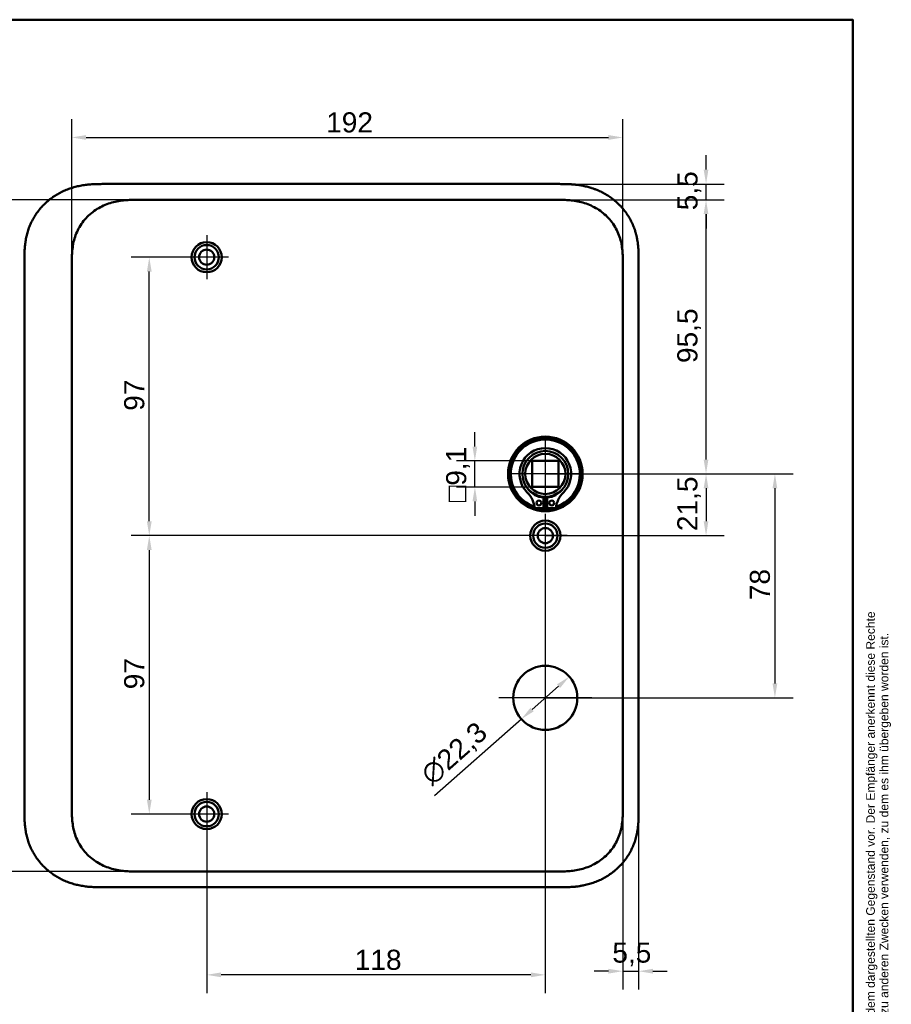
# Model space of a CAD drawing. Header units: millimetres. Extents: x 20 to 833, y 20 to 574.
# Tile 12 of 12: x 530 to 833, y 231 to 574. Entities that reach past the tile are written whole.
import ezdxf
from ezdxf.enums import TextEntityAlignment as Align

# ---------------------------------------------------------------- set-up
doc = ezdxf.new("R2010")
doc.units = ezdxf.units.MM
doc.header["$LTSCALE"] = 2
for name, color, linetype, lineweight in [('Bemaßungen(DIN)', 7, 'Continuous', 25), ('Mittelpunktmarkierung(DIN)', 7, 'Continuous', 25), ('Sichtbare Kanten(DIN)', 7, 'Continuous', 50), ('Skizziergeometrie(DIN)', 7, 'Continuous', 50), ('Symbole(DIN)', 7, 'Continuous', 25)]:
    doc.layers.add(name, color=color, linetype=linetype, lineweight=lineweight)
doc.styles.add('Aktuell-DIN', font='arial.ttf')
doc.styles.add('STANDARD-DIN~0', font='arial.ttf')
doc.styles.add('Textstil10', font='arial.ttf')
doc.styles.add('Textstil41', font='arial.ttf', dxfattribs={"width": 0.8})
doc.styles.add('Textstil80', font='arial.ttf', dxfattribs={"width": 0.9})
doc.styles.add('Textstil83', font='arial.ttf', dxfattribs={"width": 0.8})
doc.dimstyles.new('CAD-LAN', dxfattribs={"dimscale": 2, "dimtxt": 3.5, "dimasz": 2.5, "dimexe": 3.175, "dimexo": 0, "dimgap": 0.8, "dimtad": 1, "dimrnd": 1e-08, "dimtxsty": 'STANDARD-DIN~0', "dimcen": 0.09, "dimdle": 10, "dimclrd": 250, "dimclre": 250, "dimclrt": 250, "dimadec": 0, "dimazin": 2, "dimtfac": 1, "dimtmove": 0, "dimatfit": 3, "dimfxl": 1, "dimtolj": 1, "dimtzin": 0, "dimlwd": 25, "dimlwe": 25, "dimarcsym": 0})

# ---------------------------------------------------------------- blocks, each defined once
blk = doc.blocks.new('Ränder Standardrahmen')
at = {"layer": 'Skizziergeometrie(DIN)', "flags": 128}
blk.add_lwpolyline([(10, 10), (10, 287), (410, 287), (410, 10), (10, 10)], dxfattribs=at)
blk = doc.blocks.new('Schriftfelder Heusser')
at = {"layer": 'Symbole(DIN)', "color": 7, "insert": (293.33, 191.7), "char_height": 1.5, "width": 182.3003, "attachment_point": 1, "rotation": 90, "line_spacing_factor": 0.944221, "style": 'Aktuell-DIN'}
blk.add_mtext('\\fArial|b0|i0;\\H1.5000;Die Schlossfabrik Heusser AG ist Eigentümerin dieses Dokumentes und behält sich alle Rechte an diesem und dem dargestellten Gegenstand vor. Der Empfänger anerkennt diese Rechte\\Pund wird das Dokument nicht ohne schriftliche Ermächtigung der Eigentümerin Dritten zugänglich machen oder zu anderen Zwecken verwenden, zu dem es ihm übergeben worden ist.\\P ', dxfattribs=at)
at = {"layer": 'Symbole(DIN)', "color": 179, "true_color": 0x262659, "style": 'Textstil10'}
blk.add_attdef('ERSTELLUNGSDATUM_001', (217.23, 218.29), '', height=2, dxfattribs=at)
at = {"layer": 'Symbole(DIN)', "color": 179, "true_color": 0x262659}
for tag, height, style, p in [('AUTOR', 2.49, 'Aktuell-DIN', (240.03, 219.26)), ('KONTROLLIERT_VON', 2, 'Textstil10', (239.98, 215.05)), ('KONTROLLDATUM', 2, 'Textstil10', (217.42, 215.04))]:
    blk.add_attdef(tag, text='', height=height, dxfattribs=dict(at, style=style)).set_placement(p, align=Align.MIDDLE_LEFT)
at = {"layer": 'Symbole(DIN)', "color": 7, "style": 'Textstil83', "width": 0.8}
blk.add_attdef('Anfänglicher_Ansichtsmaßstab_001', (281.57, 213.34), '', height=2.3, dxfattribs=at)
at = {"layer": 'Symbole(DIN)', "color": 179, "true_color": 0x262659, "style": 'Textstil10'}
blk.add_attdef('PROJEKT', text='', height=2, dxfattribs=at).set_placement((217.77, 209.72), align=Align.BOTTOM_LEFT)
at = {"layer": 'Symbole(DIN)', "color": 7, "style": 'Textstil80', "width": 0.9}
blk.add_attdef('BAUTEILNUMMER', text='', height=4.5, dxfattribs=at).set_placement((237.4, 196.72), align=Align.MIDDLE_LEFT)
at = {"layer": 'Symbole(DIN)', "color": 7, "style": 'Textstil41', "width": 0.8}
blk.add_attdef('STATUS', text='', height=5, dxfattribs=at).set_placement((284.53, 195.86), align=Align.MIDDLE_CENTER)
blk = doc.blocks.new('*D11')
at = {"layer": 'Bemaßungen(DIN)', "color": 250, "linetype": 'Continuous', "lineweight": 25, "true_color": 0x3f3f3f, "transparency": 16777216}
for p, q in [((547.85, 488.05), (547.85, 539.33)), ((739.85, 488.98), (739.85, 539.33)), ((552.85, 532.98), (734.85, 532.98))]:
    blk.add_line(p, q, dxfattribs=at)
at = {"layer": 'Bemaßungen(DIN)', "color": 250, "linetype": 'Continuous', "true_color": 0x3f3f3f, "transparency": 16777216}
for points in [[(552.85, 533.81), (552.85, 532.14), (547.85, 532.98)], [(734.85, 533.81), (734.85, 532.14), (739.85, 532.98)]]:
    blk.add_solid(points, dxfattribs=at)
at = {"layer": 'Defpoints', "color": 0, "linetype": 'Continuous', "transparency": 16777216}
for p in [(739.85, 532.98), (547.85, 488.05), (739.85, 488.98)]:
    blk.add_point(p, dxfattribs=at)
at = {"layer": 'Bemaßungen(DIN)', "color": 250, "linetype": 'Continuous', "lineweight": 25, "true_color": 0x3f3f3f, "transparency": 16777216, "insert": (636.48, 541.73), "char_height": 7, "attachment_point": 1, "style": 'STANDARD-DIN~0'}
blk.add_mtext('\\A1;192', dxfattribs=at)
blk = doc.blocks.new('*D12')
at = {"layer": 'Bemaßungen(DIN)', "color": 250, "linetype": 'Continuous', "lineweight": 25, "true_color": 0x3f3f3f, "transparency": 16777216}
for p, q in [((571.39, 511.26), (497.04, 511.26)), ((503.39, 506.26), (503.39, 282.26)), ((571.39, 277.26), (497.04, 277.26))]:
    blk.add_line(p, q, dxfattribs=at)
at = {"layer": 'Bemaßungen(DIN)', "color": 250, "linetype": 'Continuous', "true_color": 0x3f3f3f, "transparency": 16777216}
for points in [[(502.56, 506.26), (504.22, 506.26), (503.39, 511.26)], [(502.56, 282.26), (504.22, 282.26), (503.39, 277.26)]]:
    blk.add_solid(points, dxfattribs=at)
at = {"layer": 'Defpoints', "color": 0, "linetype": 'Continuous', "transparency": 16777216}
for p in [(571.39, 511.26), (503.39, 277.26), (571.39, 277.26)]:
    blk.add_point(p, dxfattribs=at)
at = {"layer": 'Bemaßungen(DIN)', "color": 250, "linetype": 'Continuous', "lineweight": 25, "true_color": 0x3f3f3f, "transparency": 16777216, "insert": (494.64, 386.48), "char_height": 7, "attachment_point": 1, "rotation": 90, "style": 'STANDARD-DIN~0'}
blk.add_mtext('\\A1;234', dxfattribs=at)
blk = doc.blocks.new('*D13')
at = {"layer": 'Bemaßungen(DIN)', "color": 250, "linetype": 'Continuous', "lineweight": 25, "true_color": 0x3f3f3f, "transparency": 16777216}
for p, q in [((594.85, 491.26), (568.5, 491.26)), ((574.85, 399.26), (574.85, 486.26)), ((712.85, 394.26), (568.5, 394.26))]:
    blk.add_line(p, q, dxfattribs=at)
at = {"layer": 'Bemaßungen(DIN)', "color": 250, "linetype": 'Continuous', "true_color": 0x3f3f3f, "transparency": 16777216}
for points in [[(574.02, 486.26), (575.68, 486.26), (574.85, 491.26)], [(574.02, 399.26), (575.68, 399.26), (574.85, 394.26)]]:
    blk.add_solid(points, dxfattribs=at)
at = {"layer": 'Defpoints', "color": 0, "linetype": 'Continuous', "transparency": 16777216}
for p in [(574.85, 491.26), (594.85, 491.26), (712.85, 394.26)]:
    blk.add_point(p, dxfattribs=at)
at = {"layer": 'Bemaßungen(DIN)', "color": 250, "linetype": 'Continuous', "lineweight": 25, "true_color": 0x3f3f3f, "transparency": 16777216, "insert": (566.1, 437.75), "char_height": 7, "attachment_point": 1, "rotation": 90, "style": 'STANDARD-DIN~0'}
blk.add_mtext('\\A1;97', dxfattribs=at)
blk = doc.blocks.new('*D14')
at = {"layer": 'Bemaßungen(DIN)', "color": 250, "linetype": 'Continuous', "lineweight": 25, "true_color": 0x3f3f3f, "transparency": 16777216}
for p, q in [((712.85, 394.26), (568.5, 394.26)), ((574.85, 389.26), (574.85, 302.26)), ((594.85, 297.26), (568.5, 297.26))]:
    blk.add_line(p, q, dxfattribs=at)
at = {"layer": 'Bemaßungen(DIN)', "color": 250, "linetype": 'Continuous', "true_color": 0x3f3f3f, "transparency": 16777216}
for points in [[(574.02, 389.26), (575.68, 389.26), (574.85, 394.26)], [(574.02, 302.26), (575.68, 302.26), (574.85, 297.26)]]:
    blk.add_solid(points, dxfattribs=at)
at = {"layer": 'Defpoints', "color": 0, "linetype": 'Continuous', "transparency": 16777216}
for p in [(712.85, 394.26), (574.85, 297.26), (594.85, 297.26)]:
    blk.add_point(p, dxfattribs=at)
at = {"layer": 'Bemaßungen(DIN)', "color": 250, "linetype": 'Continuous', "lineweight": 25, "true_color": 0x3f3f3f, "transparency": 16777216, "insert": (566.1, 340.75), "char_height": 7, "attachment_point": 1, "rotation": 90, "style": 'STANDARD-DIN~0'}
blk.add_mtext('\\A1;97', dxfattribs=at)
blk = doc.blocks.new('*D15')
at = {"layer": 'Bemaßungen(DIN)', "color": 250, "linetype": 'Continuous', "lineweight": 25, "true_color": 0x3f3f3f, "transparency": 16777216}
for p, q in [((712.85, 415.76), (775.2, 415.76)), ((768.85, 410.76), (768.85, 399.26)), ((712.85, 394.26), (775.2, 394.26))]:
    blk.add_line(p, q, dxfattribs=at)
at = {"layer": 'Bemaßungen(DIN)', "color": 250, "linetype": 'Continuous', "true_color": 0x3f3f3f, "transparency": 16777216}
for points in [[(768.02, 410.76), (769.68, 410.76), (768.85, 415.76)], [(768.02, 399.26), (769.68, 399.26), (768.85, 394.26)]]:
    blk.add_solid(points, dxfattribs=at)
at = {"layer": 'Defpoints', "color": 0, "linetype": 'Continuous', "transparency": 16777216}
for p in [(712.85, 415.76), (712.85, 394.26), (768.85, 394.26)]:
    blk.add_point(p, dxfattribs=at)
at = {"layer": 'Bemaßungen(DIN)', "color": 250, "linetype": 'Continuous', "lineweight": 25, "true_color": 0x3f3f3f, "transparency": 16777216, "insert": (758.84, 395.84), "char_height": 7, "attachment_point": 1, "rotation": 90, "style": 'STANDARD-DIN~0'}
blk.add_mtext('\\A1;21,5', dxfattribs=at)
blk = doc.blocks.new('*D16')
at = {"layer": 'Bemaßungen(DIN)', "color": 250, "linetype": 'Continuous', "lineweight": 25, "true_color": 0x3f3f3f, "transparency": 16777216}
for p, q in [((716.31, 511.26), (775.2, 511.26)), ((768.85, 420.76), (768.85, 506.26)), ((712.85, 415.76), (775.2, 415.76))]:
    blk.add_line(p, q, dxfattribs=at)
at = {"layer": 'Bemaßungen(DIN)', "color": 250, "linetype": 'Continuous', "true_color": 0x3f3f3f, "transparency": 16777216}
for points in [[(768.02, 506.26), (769.68, 506.26), (768.85, 511.26)], [(768.02, 420.76), (769.68, 420.76), (768.85, 415.76)]]:
    blk.add_solid(points, dxfattribs=at)
at = {"layer": 'Defpoints', "color": 0, "linetype": 'Continuous', "transparency": 16777216}
for p in [(716.31, 511.26), (768.85, 511.26), (712.85, 415.76)]:
    blk.add_point(p, dxfattribs=at)
at = {"layer": 'Bemaßungen(DIN)', "color": 250, "linetype": 'Continuous', "lineweight": 25, "true_color": 0x3f3f3f, "transparency": 16777216, "insert": (758.84, 454.39), "char_height": 7, "attachment_point": 1, "rotation": 90, "style": 'STANDARD-DIN~0'}
blk.add_mtext('\\A1;95,5', dxfattribs=at)
blk = doc.blocks.new('*D17')
at = {"layer": 'Bemaßungen(DIN)', "color": 250, "linetype": 'Continuous', "lineweight": 25, "true_color": 0x3f3f3f, "transparency": 16777216}
for p, q in [((712.85, 415.76), (799.2, 415.76)), ((792.85, 410.76), (792.85, 342.76)), ((712.85, 337.76), (799.2, 337.76))]:
    blk.add_line(p, q, dxfattribs=at)
at = {"layer": 'Bemaßungen(DIN)', "color": 250, "linetype": 'Continuous', "true_color": 0x3f3f3f, "transparency": 16777216}
for points in [[(792.02, 410.76), (793.68, 410.76), (792.85, 415.76)], [(792.02, 342.76), (793.68, 342.76), (792.85, 337.76)]]:
    blk.add_solid(points, dxfattribs=at)
at = {"layer": 'Defpoints', "color": 0, "linetype": 'Continuous', "transparency": 16777216}
for p in [(712.85, 415.76), (712.85, 337.76), (792.85, 337.76)]:
    blk.add_point(p, dxfattribs=at)
at = {"layer": 'Bemaßungen(DIN)', "color": 250, "linetype": 'Continuous', "lineweight": 25, "true_color": 0x3f3f3f, "transparency": 16777216, "insert": (784.1, 371.77), "char_height": 7, "attachment_point": 1, "rotation": 90, "style": 'STANDARD-DIN~0'}
blk.add_mtext('\\A1;78', dxfattribs=at)
blk = doc.blocks.new('*D18')
at = {"layer": 'Bemaßungen(DIN)', "color": 250, "linetype": 'Continuous', "lineweight": 25, "true_color": 0x3f3f3f, "transparency": 16777216}
for p, q in [((768.85, 521.76), (768.85, 526.76)), ((717.31, 516.76), (775.2, 516.76)), ((768.85, 511.26), (768.85, 516.76)), ((716.31, 511.26), (775.2, 511.26)), ((768.85, 506.26), (768.85, 501.26))]:
    blk.add_line(p, q, dxfattribs=at)
at = {"layer": 'Bemaßungen(DIN)', "color": 250, "linetype": 'Continuous', "true_color": 0x3f3f3f, "transparency": 16777216}
for points in [[(768.02, 521.76), (769.68, 521.76), (768.85, 516.76)], [(768.02, 506.26), (769.68, 506.26), (768.85, 511.26)]]:
    blk.add_solid(points, dxfattribs=at)
at = {"layer": 'Defpoints', "color": 0, "linetype": 'Continuous', "transparency": 16777216}
for p in [(717.31, 516.76), (768.85, 516.76), (716.31, 511.26)]:
    blk.add_point(p, dxfattribs=at)
at = {"layer": 'Bemaßungen(DIN)', "color": 250, "linetype": 'Continuous', "lineweight": 25, "true_color": 0x3f3f3f, "transparency": 16777216, "insert": (758.87, 507.61), "char_height": 7, "attachment_point": 1, "rotation": 90, "style": 'STANDARD-DIN~0'}
blk.add_mtext('\\A1;5,5', dxfattribs=at)
blk = doc.blocks.new('*D19')
at = {"layer": 'Bemaßungen(DIN)', "color": 250, "linetype": 'Continuous', "lineweight": 25, "true_color": 0x3f3f3f, "transparency": 16777216}
for p, q in [((712.85, 386.61), (712.85, 234.91)), ((594.85, 289.61), (594.85, 234.91)), ((707.85, 241.26), (599.85, 241.26))]:
    blk.add_line(p, q, dxfattribs=at)
at = {"layer": 'Bemaßungen(DIN)', "color": 250, "linetype": 'Continuous', "true_color": 0x3f3f3f, "transparency": 16777216}
for points in [[(599.85, 242.1), (599.85, 240.43), (594.85, 241.26)], [(707.85, 242.1), (707.85, 240.43), (712.85, 241.26)]]:
    blk.add_solid(points, dxfattribs=at)
at = {"layer": 'Defpoints', "color": 0, "linetype": 'Continuous', "transparency": 16777216}
for p in [(712.85, 386.61), (594.85, 289.61), (594.85, 241.26)]:
    blk.add_point(p, dxfattribs=at)
at = {"layer": 'Bemaßungen(DIN)', "color": 250, "linetype": 'Continuous', "lineweight": 25, "true_color": 0x3f3f3f, "transparency": 16777216, "insert": (646.44, 250.01), "char_height": 7, "attachment_point": 1, "style": 'STANDARD-DIN~0'}
blk.add_mtext('\\A1;118', dxfattribs=at)
blk = doc.blocks.new('*D20')
at = {"layer": 'Bemaßungen(DIN)', "color": 250, "linetype": 'Continuous', "lineweight": 25, "true_color": 0x3f3f3f, "transparency": 16777216}
for p, q in [((739.85, 302.05), (739.85, 236.18)), ((745.35, 298.55), (745.35, 236.18)), ((734.85, 242.53), (729.85, 242.53)), ((739.85, 242.53), (745.35, 242.53)), ((750.35, 242.53), (755.35, 242.53))]:
    blk.add_line(p, q, dxfattribs=at)
at = {"layer": 'Bemaßungen(DIN)', "color": 250, "linetype": 'Continuous', "true_color": 0x3f3f3f, "transparency": 16777216}
for points in [[(734.85, 243.37), (734.85, 241.7), (739.85, 242.53)], [(750.35, 243.37), (750.35, 241.7), (745.35, 242.53)]]:
    blk.add_solid(points, dxfattribs=at)
at = {"layer": 'Defpoints', "color": 0, "linetype": 'Continuous', "transparency": 16777216}
for p in [(739.85, 302.05), (745.35, 298.55), (745.35, 242.53)]:
    blk.add_point(p, dxfattribs=at)
at = {"layer": 'Bemaßungen(DIN)', "color": 250, "linetype": 'Continuous', "lineweight": 25, "true_color": 0x3f3f3f, "transparency": 16777216, "insert": (736.2, 252.52), "char_height": 7, "attachment_point": 1, "style": 'STANDARD-DIN~0'}
blk.add_mtext('\\A1;5,5', dxfattribs=at)
blk = doc.blocks.new('*D23')
at = {"layer": 'Bemaßungen(DIN)', "color": 250, "linetype": 'Continuous', "lineweight": 25, "true_color": 0x3f3f3f, "transparency": 16777216}
for p, q in [((688.3, 425.31), (688.3, 430.31)), ((708.3, 420.31), (681.95, 420.31)), ((688.3, 411.21), (688.3, 420.31)), ((708.3, 411.21), (681.95, 411.21)), ((688.3, 406.21), (688.3, 401.21))]:
    blk.add_line(p, q, dxfattribs=at)
at = {"layer": 'Bemaßungen(DIN)', "color": 250, "linetype": 'Continuous', "true_color": 0x3f3f3f, "transparency": 16777216}
for points in [[(687.47, 425.31), (689.13, 425.31), (688.3, 420.31)], [(687.47, 406.21), (689.13, 406.21), (688.3, 411.21)]]:
    blk.add_solid(points, dxfattribs=at)
at = {"layer": 'Defpoints', "color": 0, "linetype": 'Continuous', "transparency": 16777216}
for p in [(688.3, 420.31), (708.3, 420.31), (708.3, 411.21)]:
    blk.add_point(p, dxfattribs=at)
at = {"layer": 'Bemaßungen(DIN)', "color": 250, "linetype": 'Continuous', "lineweight": 25, "true_color": 0x3f3f3f, "transparency": 16777216, "insert": (678.29, 406), "char_height": 7, "attachment_point": 1, "rotation": 90, "style": 'STANDARD-DIN~0'}
blk.add_mtext('\\A1;\\fAIGDT|b0|i0;\\H7.0000;o\\fArial|b0|i0;\\H7.0000;9,1', dxfattribs=at)
blk = doc.blocks.new('*D24')
at = {"layer": 'Bemaßungen(DIN)', "color": 250, "linetype": 'Continuous', "lineweight": 25, "true_color": 0x3f3f3f, "transparency": 16777216}
for p, q in [((717.46, 341.84), (708.25, 333.69)), ((704.5, 330.37), (674.23, 303.6))]:
    blk.add_line(p, q, dxfattribs=at)
at = {"layer": 'Bemaßungen(DIN)', "color": 250, "linetype": 'Continuous', "true_color": 0x3f3f3f, "transparency": 16777216}
for points in [[(716.91, 342.46), (718.01, 341.21), (721.2, 345.15)], [(707.69, 334.31), (708.8, 333.06), (704.5, 330.37)]]:
    blk.add_solid(points, dxfattribs=at)
at = {"layer": 'Defpoints', "color": 0, "linetype": 'Continuous', "transparency": 16777216}
for p in [(721.2, 345.15), (704.5, 330.37)]:
    blk.add_point(p, dxfattribs=at)
at = {"layer": 'Bemaßungen(DIN)', "color": 250, "linetype": 'Continuous', "lineweight": 25, "true_color": 0x3f3f3f, "transparency": 16777216, "insert": (668.64, 312.33), "char_height": 7, "attachment_point": 1, "rotation": 41.4967, "style": 'STANDARD-DIN~0'}
blk.add_mtext('\\A1;∅22,3', dxfattribs=at)

msp = doc.modelspace()

# ---------------------------------------------------------------- linework, layer by layer
at = {"layer": 'Mittelpunktmarkierung(DIN)', "linetype": 'Continuous'}
for p, q in [((594.8513, 498.9124), (594.8513, 483.6124)), ((602.5013, 491.2624), (587.2013, 491.2624)), ((712.8513, 427.7624), (712.8513, 403.7624)), ((724.8513, 415.7624), (700.8513, 415.7624)), ((712.8513, 401.9124), (712.8513, 386.6124)), ((720.5013, 394.2624), (705.2013, 394.2624)), ((712.8513, 353.9124), (712.8513, 321.6124)), ((729.0013, 337.7624), (696.7013, 337.7624)), ((594.8513, 304.9124), (594.8513, 289.6124)), ((602.5013, 297.2624), (587.2013, 297.2624))]:
    msp.add_line(p, q, dxfattribs=at)
at = {"layer": 'Sichtbare Kanten(DIN)'}
for p, q in [((717.3126, 516.7624), (558.39, 516.7624)), ((571.3899, 511.2624), (571.3897, 511.2624)), ((716.3131, 511.2624), (571.3899, 511.2624)), ((531.3513, 489.9781), (531.3513, 298.5055)), ((745.3513, 298.5468), (745.3513, 489.9781)), ((708.3013, 411.2124), (708.3013, 420.3124)), ((708.3013, 420.3124), (717.4013, 420.3124)), ((717.4013, 420.3124), (717.4013, 411.2124)), ((717.4013, 411.2124), (708.3013, 411.2124)), ((712.2346, 407.5043), (712.2346, 403.8043)), ((713.468, 403.8043), (713.468, 407.5043)), ((712.2346, 403.8043), (709.2108, 403.8043)), ((716.4919, 403.8043), (713.468, 403.8043)), ((571.3896, 277.2624), (571.3897, 277.2624)), ((716.3129, 277.2624), (571.3897, 277.2624)), ((716.3129, 277.2624), (716.313, 277.2624)), ((558.39, 271.7624), (717.3126, 271.7624))]:
    msp.add_line(p, q, dxfattribs=at)
for centre, radius in [((594.8513, 491.2624), 5.25), ((594.8513, 491.2624), 4.25), ((594.8513, 491.2624), 2.65), ((712.8513, 415.7624), 13), ((712.8513, 415.7624), 12.5), ((712.8513, 415.7624), 8), ((712.8513, 415.7624), 7), ((710.6196, 405.6543), 0.85), ((715.083, 405.6543), 0.85), ((712.8513, 394.2624), 5.25), ((712.8513, 394.2624), 4.25), ((712.8513, 394.2624), 2.65), ((712.8513, 337.7624), 11.15), ((594.8513, 297.2624), 5.25), ((594.8513, 297.2624), 4.25), ((594.8513, 297.2624), 2.65)]:
    msp.add_circle(centre, radius, dxfattribs=at)
for centre, radius, start, end in [((712.8513, 415.7624), 12, 288.172127, 251.827872), ((712.8513, 415.7624), 9.0167, 314.140904, 225.859095), ((700.5284, 403.0643), 8.6779, 4.967053, 45.859095), ((712.8513, 415.0291), 7.55, 215.687104, 265.314993), ((712.8513, 415.7624), 8.2, 243.630564, 296.369436), ((712.8513, 415.0291), 7.55, 274.685007, 324.312896), ((725.1742, 403.0643), 8.6779, 134.140904, 175.032947), ((712.8513, 415.7624), 9, 266.0711, 273.9289), ((712.8513, 415.7624), 12, 265.211021, 274.788979)]:
    msp.add_arc(centre, radius, start, end, dxfattribs=at)
for points, knots in [([(558.39, 516.7624), (557.8045, 516.76), (556.626, 516.7468), (555.1367, 516.6831), (553.6388, 516.5682), (552.4357, 516.4299), (550.9316, 516.1881), (549.7311, 515.9359), (548.2414, 515.5411), (547.0619, 515.1599), (545.6112, 514.5992), (544.4733, 514.0831), (543.0883, 513.3546), (542.0138, 512.7061), (540.7215, 511.8167), (539.7317, 511.0442), (538.5579, 510.0079), (537.6726, 509.1249), (536.6404, 507.9605), (535.8767, 506.9837), (535.005, 505.7139), (534.3757, 504.6625), (533.6774, 503.3122), (533.1899, 502.2067), (532.6695, 500.8019), (532.3236, 499.6632), (531.9752, 498.2294), (531.7611, 497.0773), (531.5654, 495.638), (531.462, 494.4897), (531.3849, 493.0636), (531.3517, 491.6489), (531.3512, 490.5324), (531.3513, 489.9781)], [-0.999989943, -0.999989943, -0.999989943, -0.999989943, -0.959292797, -0.91859565, -0.898247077, -0.85754993, -0.837201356, -0.79650421, -0.776155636, -0.73545849, -0.715109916, -0.67441277, -0.654064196, -0.613367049, -0.593018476, -0.552321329, -0.531972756, -0.491275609, -0.470927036, -0.430229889, -0.409881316, -0.369184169, -0.348835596, -0.308138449, -0.287789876, -0.247092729, -0.226744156, -0.186047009, -0.165698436, -0.125001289, -0.104652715, -0.063955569, -0.023258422, -0.023258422, -0.023258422, -0.023258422]), ([(745.3513, 489.9781), (745.3514, 490.2766), (745.3511, 490.8756), (745.3456, 491.6288), (745.3328, 492.3854), (745.3155, 492.9934), (745.2815, 493.7566), (745.2436, 494.3684), (745.1682, 495.2872), (745.0665, 496.2069), (744.8787, 497.4321), (744.696, 498.3458), (744.4783, 499.2527), (744.3154, 499.8536), (744.0889, 500.599), (743.8889, 501.1904), (743.6158, 501.9212), (743.379, 502.4989), (742.9966, 503.3537), (742.5784, 504.1922), (741.8852, 505.4151), (741.2008, 506.4604), (740.2664, 507.7093), (739.4581, 508.6604), (738.3777, 509.7842), (737.4599, 510.6287), (736.2526, 511.6122), (735.2412, 512.3402), (733.9267, 513.1732), (732.8369, 513.7767), (731.5757, 514.3821), (730.7169, 514.7451), (729.8456, 515.0753), (729.2589, 515.2791), (728.3711, 515.56), (727.4746, 515.8078), (726.2682, 516.0856), (725.3569, 516.2558), (724.4422, 516.3969), (723.8316, 516.4767), (723.0683, 516.5601), (722.4576, 516.6145), (721.6948, 516.6686), (721.0852, 516.7014), (720.1724, 516.7367), (718.9611, 516.7617), (717.91, 516.7629), (717.3126, 516.7624)], [-0.999997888, -0.999997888, -0.999997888, -0.999997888, -0.979164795, -0.958331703, -0.947915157, -0.927082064, -0.916665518, -0.895832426, -0.885415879, -0.854166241, -0.833333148, -0.80208351, -0.791666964, -0.770833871, -0.760417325, -0.739584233, -0.729167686, -0.708334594, -0.697918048, -0.666668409, -0.645835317, -0.604169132, -0.58333604, -0.541669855, -0.520836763, -0.479170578, -0.458337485, -0.416671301, -0.395838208, -0.354172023, -0.333338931, -0.302089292, -0.291672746, -0.270839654, -0.260423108, -0.229173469, -0.208340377, -0.177090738, -0.166674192, -0.1458411, -0.135424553, -0.114591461, -0.104174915, -0.083341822, -0.072925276, -0.041675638, -0.000009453, -0.000009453, -0.000009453, -0.000009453]), ([(547.8513, 488.9781), (547.8513, 489.6062), (547.8514, 490.2543), (547.8639, 490.9032), (547.8777, 491.6258), (547.9067, 492.3497), (547.962, 493.0648), (548.0222, 493.843), (548.1131, 494.6114), (548.2438, 495.3732), (548.3798, 496.1658), (548.5584, 496.9519), (548.7932, 497.7423), (549.0288, 498.5356), (549.319, 499.3234), (549.6642, 500.0887), (550.011, 500.8579), (550.4138, 501.6059), (550.8696, 502.3235), (551.3239, 503.0388), (551.831, 503.7238), (552.3872, 504.3723), (552.9376, 505.014), (553.539, 505.6225), (554.1757, 506.1829), (554.8124, 506.7432), (555.4825, 507.2549), (556.183, 507.7197), (556.8783, 508.1811), (557.6037, 508.5963), (558.3569, 508.9653), (559.093, 509.3259), (559.8557, 509.6423), (560.6389, 509.9133), (561.3941, 510.1747), (562.1685, 510.3936), (562.9524, 510.5716), (563.7007, 510.7414), (564.4575, 510.8737), (565.2209, 510.974), (565.9446, 511.069), (566.6743, 511.1352), (567.4056, 511.1791), (568.0962, 511.2205), (568.7883, 511.242), (569.4743, 511.2525), (570.121, 511.2623), (570.7623, 511.2624), (571.3897, 511.2624)], [0, 0, 0, 0, 0.20048001, 0.20048001, 0.20048001, 0.42374277, 0.42374277, 0.42374277, 0.66668477, 0.66668477, 0.66668477, 0.9193992, 0.9193992, 0.9193992, 1.17300196, 1.17300196, 1.17300196, 1.42787221, 1.42787221, 1.42787221, 1.6819311, 1.6819311, 1.6819311, 1.93337802, 1.93337802, 1.93337802, 2.18481493, 2.18481493, 2.18481493, 2.43439191, 2.43439191, 2.43439191, 2.67827924, 2.67827924, 2.67827924, 2.91346015, 2.91346015, 2.91346015, 3.13796457, 3.13796457, 3.13796457, 3.35081742, 3.35081742, 3.35081742, 3.55182216, 3.55182216, 3.55182216, 3.74130439, 3.74130439, 3.74130439, 3.74130439]), ([(716.3131, 511.2624), (716.9406, 511.2624), (717.5819, 511.2623), (718.2286, 511.2525), (718.9146, 511.242), (719.6067, 511.2205), (720.2973, 511.1791), (721.0286, 511.1352), (721.7582, 511.069), (722.482, 510.9739), (723.2453, 510.8737), (724.0021, 510.7414), (724.7505, 510.5716), (725.5344, 510.3936), (726.3088, 510.1746), (727.064, 509.9133), (727.8472, 509.6423), (728.6099, 509.3258), (729.3459, 508.9653), (730.0991, 508.5962), (730.8245, 508.181), (731.5199, 507.7197), (732.2204, 507.2549), (732.8904, 506.7432), (733.5271, 506.1828), (734.1638, 505.6224), (734.7652, 505.014), (735.3156, 504.3722), (735.8718, 503.7238), (736.3789, 503.0387), (736.8332, 502.3235), (737.289, 501.6059), (737.6918, 500.8578), (738.0386, 500.0887), (738.3838, 499.3234), (738.674, 498.5356), (738.9096, 497.7423), (739.1443, 496.9519), (739.323, 496.1657), (739.459, 495.3732), (739.5897, 494.6113), (739.6805, 493.843), (739.7408, 493.0648), (739.7961, 492.3497), (739.825, 491.6258), (739.8389, 490.9032), (739.8513, 490.2543), (739.8514, 489.6062), (739.8514, 488.9781)], [0, 0, 0, 0, 0.18948337, 0.18948337, 0.18948337, 0.39048815, 0.39048815, 0.39048815, 0.60334144, 0.60334144, 0.60334144, 0.82784658, 0.82784658, 0.82784658, 1.06302829, 1.06302829, 1.06302829, 1.30691614, 1.30691614, 1.30691614, 1.55649291, 1.55649291, 1.55649291, 1.80792846, 1.80792846, 1.80792846, 2.05937312, 2.05937312, 2.05937312, 2.31342972, 2.31342972, 2.31342972, 2.56829791, 2.56829791, 2.56829791, 2.82189914, 2.82189914, 2.82189914, 3.07461217, 3.07461217, 3.07461217, 3.31755254, 3.31755254, 3.31755254, 3.54081378, 3.54081378, 3.54081378, 3.74129257, 3.74129257, 3.74129257, 3.74129257]), ([(531.3513, 298.4642), (531.3512, 297.9371), (531.3523, 296.8479), (531.3849, 295.4612), (531.462, 294.0352), (531.5654, 292.8869), (531.7611, 291.4475), (531.9752, 290.2954), (532.3236, 288.8617), (532.6695, 287.723), (533.1899, 286.3182), (533.6774, 285.2127), (534.3757, 283.8624), (535.0049, 282.8109), (535.8766, 281.5412), (536.6404, 280.5643), (537.6726, 279.4), (538.5578, 278.5169), (539.7317, 277.4806), (540.7215, 276.7081), (542.0138, 275.8188), (543.0883, 275.1702), (544.4733, 274.4417), (545.6112, 273.9257), (547.0618, 273.365), (548.2414, 272.9837), (549.7311, 272.5889), (550.9316, 272.3368), (552.4357, 272.0949), (553.6388, 271.9566), (555.1367, 271.8418), (556.626, 271.7781), (557.8045, 271.7648), (558.39, 271.7624)], [-0.974726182, -0.974726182, -0.974726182, -0.974726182, -0.936047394, -0.895349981, -0.875001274, -0.834303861, -0.813955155, -0.773257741, -0.752909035, -0.712211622, -0.691862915, -0.651165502, -0.630816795, -0.590119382, -0.569770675, -0.529073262, -0.508724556, -0.468027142, -0.447678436, -0.406981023, -0.386632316, -0.345934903, -0.325586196, -0.284888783, -0.264540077, -0.223842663, -0.203493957, -0.162796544, -0.142447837, -0.101750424, -0.081401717, -0.040704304, -0.000006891, -0.000006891, -0.000006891, -0.000006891]), ([(571.3896, 277.2624), (570.7621, 277.2625), (570.1209, 277.2625), (569.4742, 277.2724), (568.7882, 277.2829), (568.0961, 277.3044), (567.4055, 277.3458), (566.6742, 277.3897), (565.9445, 277.4559), (565.2208, 277.5509), (564.4574, 277.6512), (563.7006, 277.7835), (562.9523, 277.9533), (562.1684, 278.1313), (561.394, 278.3502), (560.6388, 278.6116), (559.8556, 278.8826), (559.0929, 279.199), (558.3569, 279.5596), (557.6036, 279.9286), (556.8782, 280.3439), (556.1829, 280.8052), (555.4824, 281.27), (554.8124, 281.7817), (554.1757, 282.3421), (553.5389, 282.9025), (552.9375, 283.5109), (552.3871, 284.1527), (551.831, 284.8011), (551.3239, 285.4862), (550.8695, 286.2014), (550.4137, 286.919), (550.011, 287.6671), (549.6641, 288.4362), (549.319, 289.2015), (549.0287, 289.9894), (548.7932, 290.7826), (548.5584, 291.5731), (548.3798, 292.3592), (548.2438, 293.1517), (548.113, 293.9136), (548.0222, 294.6819), (547.962, 295.4601), (547.9067, 296.1752), (547.8777, 296.8991), (547.8639, 297.6217), (547.8514, 298.2706), (547.8513, 298.9187), (547.8513, 299.5468)], [0, 0, 0, 0, 0.18948613, 0.18948613, 0.18948613, 0.39049413, 0.39049413, 0.39049413, 0.60334911, 0.60334911, 0.60334911, 0.82785436, 0.82785436, 0.82785436, 1.06303478, 1.06303478, 1.06303478, 1.30692052, 1.30692052, 1.30692052, 1.55649534, 1.55649534, 1.55649534, 1.80793026, 1.80793026, 1.80793026, 2.05937592, 2.05937592, 2.05937592, 2.31343348, 2.31343348, 2.31343348, 2.5683022, 2.5683022, 2.5683022, 2.82190327, 2.82190327, 2.82190327, 3.07461629, 3.07461629, 3.07461629, 3.31755647, 3.31755647, 3.31755647, 3.54081654, 3.54081654, 3.54081654, 3.74129314, 3.74129314, 3.74129314, 3.74129314]), ([(739.8514, 299.5467), (739.8514, 298.9187), (739.8513, 298.2706), (739.8389, 297.6217), (739.825, 296.899), (739.7961, 296.1752), (739.7408, 295.46), (739.6805, 294.6819), (739.5897, 293.9135), (739.459, 293.1516), (739.323, 292.3591), (739.1443, 291.573), (738.9096, 290.7825), (738.674, 289.9893), (738.3837, 289.2014), (738.0386, 288.4361), (737.6917, 287.667), (737.289, 286.9189), (736.8332, 286.2014), (736.3788, 285.4861), (735.8717, 284.8011), (735.3156, 284.1526), (734.7652, 283.5108), (734.1637, 282.9024), (733.527, 282.342), (732.8903, 281.7816), (732.2203, 281.27), (731.5198, 280.8052), (730.8245, 280.3438), (730.099, 279.9286), (729.3458, 279.5596), (728.6098, 279.199), (727.8471, 278.8826), (727.0639, 278.6115), (726.3087, 278.3502), (725.5343, 278.1312), (724.7504, 277.9533), (724.002, 277.7835), (723.2452, 277.6512), (722.4819, 277.5509), (721.7581, 277.4559), (721.0285, 277.3897), (720.2972, 277.3458), (719.6066, 277.3044), (718.9145, 277.2829), (718.2284, 277.2724), (717.5817, 277.2625), (716.9405, 277.2624), (716.313, 277.2624)], [0, 0, 0, 0, 0.20047845, 0.20047845, 0.20047845, 0.42374107, 0.42374107, 0.42374107, 0.66668426, 0.66668426, 0.66668426, 0.91940004, 0.91940004, 0.91940004, 1.17300334, 1.17300334, 1.17300334, 1.42787378, 1.42787378, 1.42787378, 1.6819326, 1.6819326, 1.6819326, 1.93337929, 1.93337929, 1.93337929, 2.18481652, 2.18481652, 2.18481652, 2.43439432, 2.43439432, 2.43439432, 2.67828259, 2.67828259, 2.67828259, 2.91346422, 2.91346422, 2.91346422, 3.13796894, 3.13796894, 3.13796894, 3.35082159, 3.35082159, 3.35082159, 3.55182563, 3.55182563, 3.55182563, 3.74130671, 3.74130671, 3.74130671, 3.74130671]), ([(717.3126, 271.7624), (717.9102, 271.762), (718.9613, 271.7632), (720.1723, 271.7882), (721.085, 271.8234), (721.6947, 271.8562), (722.4576, 271.9104), (723.0684, 271.9648), (723.8317, 272.0483), (724.4422, 272.128), (725.357, 272.269), (726.2685, 272.4392), (727.6255, 272.752), (728.8183, 273.0929), (730.2856, 273.6021), (731.4357, 274.0755), (732.837, 274.7486), (733.9264, 275.3515), (735.2414, 276.1846), (736.2527, 276.9127), (737.4599, 277.8964), (738.3775, 278.7406), (739.4581, 279.8641), (740.2665, 280.8156), (741.2008, 282.0649), (741.885, 283.11), (742.6558, 284.4684), (743.2015, 285.5929), (743.7932, 287.0367), (744.1934, 288.2201), (744.6006, 289.723), (744.8552, 290.9399), (745.0665, 292.3182), (745.1682, 293.2377), (745.2436, 294.1563), (745.2815, 294.768), (745.3155, 295.5312), (745.3329, 296.1395), (745.3456, 296.8962), (745.3511, 297.6495), (745.3514, 298.2484), (745.3513, 298.5468)], [-0.999997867, -0.999997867, -0.999997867, -0.999997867, -0.958331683, -0.927082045, -0.916665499, -0.895832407, -0.885415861, -0.864582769, -0.854166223, -0.833333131, -0.822916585, -0.791666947, -0.770833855, -0.729167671, -0.708334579, -0.666668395, -0.645835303, -0.604169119, -0.583336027, -0.541669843, -0.520836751, -0.479170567, -0.458337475, -0.416671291, -0.395838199, -0.354172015, -0.333338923, -0.291672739, -0.270839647, -0.229173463, -0.208340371, -0.166674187, -0.145841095, -0.114591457, -0.104174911, -0.083341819, -0.072925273, -0.052092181, -0.041675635, -0.020842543, -0.000009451, -0.000009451, -0.000009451, -0.000009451])]:
    msp.add_open_spline(points, degree=3, knots=knots, dxfattribs=at)
for points, degree in [([(547.8513, 299.5468), (547.8514, 362.6906), (547.8514, 425.8343), (547.8513, 488.9781)], 3), ([(739.8514, 488.9781), (739.8513, 394.2624), (739.8514, 299.5468)], 2)]:
    msp.add_open_spline(points, degree=degree, dxfattribs=at)

# ---------------------------------------------------------------- block references
at = {"xscale": 2, "yscale": 2, "zscale": 2}
for name, p in [('Ränder Standardrahmen', (0, 0)), ('Schriftfelder Heusser', (238, -362.8333))]:
    msp.add_blockref(name, p, dxfattribs=at)

# ---------------------------------------------------------------- dimensions: what is measured, and where the dimension line sits
at = {"layer": 'Bemaßungen(DIN)', "color": 250, "linetype": 'Continuous', "lineweight": 25, "true_color": 0x3f3f3f}
for base, p1, p2, angle, override, picture, middle in [((739.8514, 532.9781), (547.8513, 488.0507), (739.8514, 488.9781), 180, {"dimgap": 0.8, "dimdec": 2, "dimtol": 0, "dimlim": 0, "dimtp": 0, "dimtm": 0, "dimtdec": 2, "dimtofl": 0, "dimatfit": 1}, '*D11', (643.8514, 532.9781)), ((768.8513, 516.7624), (716.3131, 511.2624), (717.3126, 516.7624), 90, {"dimgap": 0.8, "dimdec": 2, "dimtol": 0, "dimlim": 0, "dimtp": 0, "dimtm": 0, "dimtdec": 2, "dimtofl": 1, "dimatfit": 1}, '*D18', (768.8513, 514.0124)), ((503.3897, 277.2624), (571.3897, 511.2624), (571.3897, 277.2624), 90, {"dimgap": 0.8, "dimdec": 2, "dimtol": 0, "dimlim": 0, "dimtp": 0, "dimtm": 0, "dimtdec": 2, "dimtofl": 0, "dimatfit": 1}, '*D12', (503.3897, 394.2624)), ((768.8513, 511.2624), (712.8513, 415.7624), (716.3131, 511.2624), 90, {"dimgap": 0.8, "dimdec": 2, "dimtol": 0, "dimlim": 0, "dimtp": 0, "dimtm": 0, "dimtdec": 2, "dimtofl": 0, "dimatfit": 1}, '*D16', (768.8513, 463.5124)), ((574.8513, 491.2624), (712.8513, 394.2624), (594.8513, 491.2624), 90, {"dimgap": 0.8, "dimdec": 2, "dimtol": 0, "dimlim": 0, "dimtp": 0, "dimtm": 0, "dimtdec": 2, "dimtofl": 0, "dimatfit": 1}, '*D13', (574.8513, 442.7624)), ((768.8513, 394.2624), (712.8513, 415.7624), (712.8513, 394.2624), 90, {"dimgap": 0.8, "dimdec": 2, "dimtol": 0, "dimlim": 0, "dimtp": 0, "dimtm": 0, "dimtdec": 2, "dimtofl": 0, "dimatfit": 1}, '*D15', (768.8513, 405.0124)), ((792.8513, 337.7624), (712.8513, 415.7624), (712.8513, 337.7624), 90, {"dimgap": 0.8, "dimdec": 2, "dimtol": 0, "dimlim": 0, "dimtp": 0, "dimtm": 0, "dimtdec": 2, "dimtofl": 0, "dimatfit": 1}, '*D17', (792.8513, 376.7624)), ((574.8513, 297.2624), (712.8513, 394.2624), (594.8513, 297.2624), 90, {"dimgap": 0.8, "dimdec": 2, "dimtol": 0, "dimlim": 0, "dimtp": 0, "dimtm": 0, "dimtdec": 2, "dimtofl": 0, "dimatfit": 1}, '*D14', (574.8513, 345.7624)), ((594.8513, 241.2624), (712.8513, 386.6124), (594.8513, 289.6124), 180, {"dimgap": 0.8, "dimdec": 2, "dimtol": 0, "dimlim": 0, "dimtp": 0, "dimtm": 0, "dimtdec": 2, "dimtofl": 0, "dimatfit": 1}, '*D19', (653.8513, 241.2624)), ((745.3513, 242.534), (739.8514, 302.0507), (745.3513, 298.5468), 180, {"dimgap": 0.8, "dimdec": 2, "dimtol": 0, "dimlim": 0, "dimtp": 0, "dimtm": 0, "dimtdec": 2, "dimtofl": 1, "dimatfit": 1}, '*D20', (742.6014, 242.534))]:
    dim = msp.add_linear_dim(base=base, p1=p1, p2=p2, angle=angle, dimstyle='CAD-LAN', override=override, dxfattribs=at)
    dim.commit()
    dim.dimension.update_dxf_attribs({"geometry": picture, "text_midpoint": middle, "dimtype": 160})
dim = msp.add_linear_dim(base=(688.3013, 420.3124), p1=(708.3013, 411.2124), p2=(708.3013, 420.3124), angle=90, text='\\fAIGDT|b0|i0;\\H7.0000;o\\fArial|b0|i0;\\H7.0000;<>', dimstyle='CAD-LAN', override={"dimgap": 0.8, "dimdec": 2, "dimtol": 0, "dimlim": 0, "dimtp": 0, "dimtm": 0, "dimtdec": 2, "dimtofl": 1, "dimatfit": 1}, dxfattribs=at)
dim.commit()
dim.dimension.update_dxf_attribs({"geometry": '*D23', "text_midpoint": (688.3013, 415.7624), "dimtype": 160})
dim = msp.add_diameter_dim_2p(p1=(721.2026, 345.1502), p2=(704.5, 330.3747), dimstyle='CAD-LAN', override={"dimgap": 0.8, "dimdec": 2, "dimlfac": 1, "dimtol": 0, "dimlim": 0, "dimtp": 0, "dimtm": 0, "dimtdec": 2, "dimatfit": 2}, dxfattribs=at)
dim.commit()
dim.dimension.update_dxf_attribs({"geometry": '*D24', "text_midpoint": (685.0897, 313.2039), "dimtype": 163})

doc.saveas('drawing.dxf')
